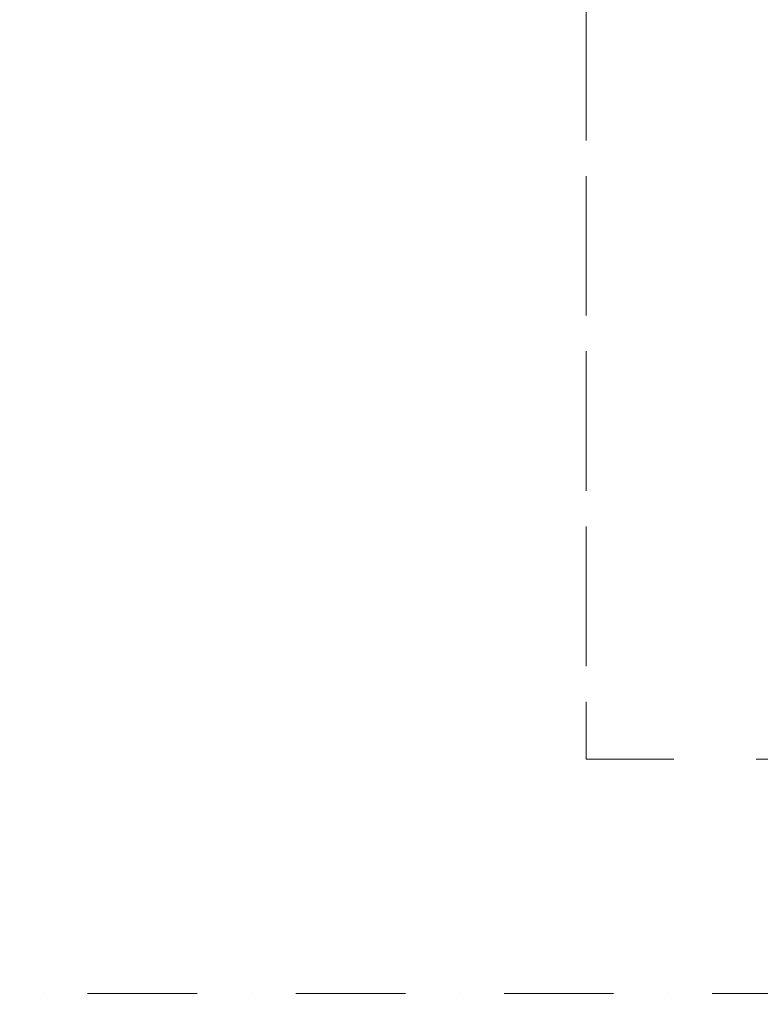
# Model space of a CAD drawing. Header units: millimetres. Extents: x -14761 to 157739, y -22400 to 107990.
# Tile 169 of 228: x 118415 to 120799, y 36415 to 39587. Entities that reach past the tile are written whole.
import ezdxf

# ---------------------------------------------------------------- set-up
doc = ezdxf.new("R2010")
doc.units = ezdxf.units.MM
doc.header["$MEASUREMENT"] = 0
doc.linetypes.add('Штриховая', pattern=[564.444447, 282.222223, -282.222223])
doc.linetypes.add('Штрихпунктирная', pattern=[670.277762, 352.777767, -176.388884, 0, -141.111112])
doc.layers.add('Элемент Модели - Зона', color=7, linetype='Continuous')
doc.layers.add('Элемент Модели - Оси', color=7, linetype='Continuous')

msp = doc.modelspace()

# ---------------------------------------------------------------- linework, layer by layer
at = {"layer": 'Элемент Модели - Зона', "color": 7, "linetype": 'Штриховая', "lineweight": 15, "flags": 128}
for points in [[(36150, 44957.4), (36110, 44957.4), (36110, 36320), (41880.3, 36320), (41880.3, 39141.6), (45142.5, 42405.1), (45156.7, 42391), (45156.7, 42420), (63300, 42420), (63300, 42400), (77399.7, 42400), (77399.7, 42420), (114081.4, 42420), (117316.7, 39176.5), (117320.1, 38841.9), (117320.1, 36305), (117360, 36305), (117360, 34300), (117120, 34300), (117120, 35700), (116700, 35700), (116700, 36100), (108300, 36100), (108300, 35700), (107700, 35700), (107700, 36100), (99320, 36100), (99320, 26970), (107700, 26970), (107700, 27650), (108300, 27650), (108300, 26460), (112380, 26460), (112380, 27370), (112500, 27370), (112500, 21180.1), (117120, 21180.1), (117120, 26250), (116650, 26250), (116650, 27750), (117120, 27750), (117120, 32800), (117360, 32800), (117360, 20150.1), (117120, 20150.1), (117120, 20940.1), (99320, 20940.1), (99320, 14650.1), (117120, 14650.1), (117120, 17700.1), (116700.1, 17700.1), (116700.1, 18325.6), (117120, 18325.6), (117120, 18650.1), (117360, 18650.1), (117360, 18320.1), (120850, 18320.1), (120850, 37205.1), (120238.9, 37205.1), (120238.9, 45000), (125700, 45000), (125700, 45300), (126300, 45300), (126300, 45000), (141025, 45000), (141025, 45100), (140125, 45100), (140125, 47500), (132700, 47500), (132700, 53680), (130530, 53680), (130530, 54300), (129182.9, 54300), (126300, 54300), (126300, 53700), (125700, 53700), (125700, 54212.5), (124799.8, 54212.5), (117300, 54212.5), (117300, 53700), (116700, 53700), (116700, 54212.5), (108300, 54212.5), (108300, 53700), (107700, 53700), (107700, 54212.5), (99300, 54212.5), (99300, 53700), (98700, 53700), (98700, 54212.5), (90650, 54212.5), (90650, 53700), (90050, 53700), (89950, 53700), (89950, 48632.8), (77450.1, 48632.8), (77450.1, 53800), (77450.1, 61690), (77460.1, 61690), (77460.1, 67850), (74720, 67850), (74720, 59730), (73964.5, 59730), (73964.5, 54212), (72300.1, 54212), (72300.1, 53700), (71700.1, 53700), (71700.1, 54212), (63300, 54212), (63300, 53700), (62700, 53700), (62700, 54212), (61025, 54212), (61025, 46500), (61025, 45000), (54300, 45000), (54300, 44700), (53700, 44700), (53700, 45000), (45300, 45000), (45300, 44700), (44700, 44700), (44700, 45000), (36750, 45000), (36750, 44700), (36150, 44700)], [(120238.9, 37205.1), (120850, 37205.1), (122696.3, 37205.1), (122696.3, 39578.1), (122696.3, 42752.3), (122696.3, 45000), (120238.9, 45000)]]:
    msp.add_lwpolyline(points, close=True, dxfattribs=at)
at = {"layer": 'Элемент Модели - Оси', "color": 7, "linetype": 'Штрихпунктирная', "lineweight": 15}
msp.add_line((-12760.6, 36450), (155650, 36450), dxfattribs=at)

doc.saveas('drawing.dxf')
